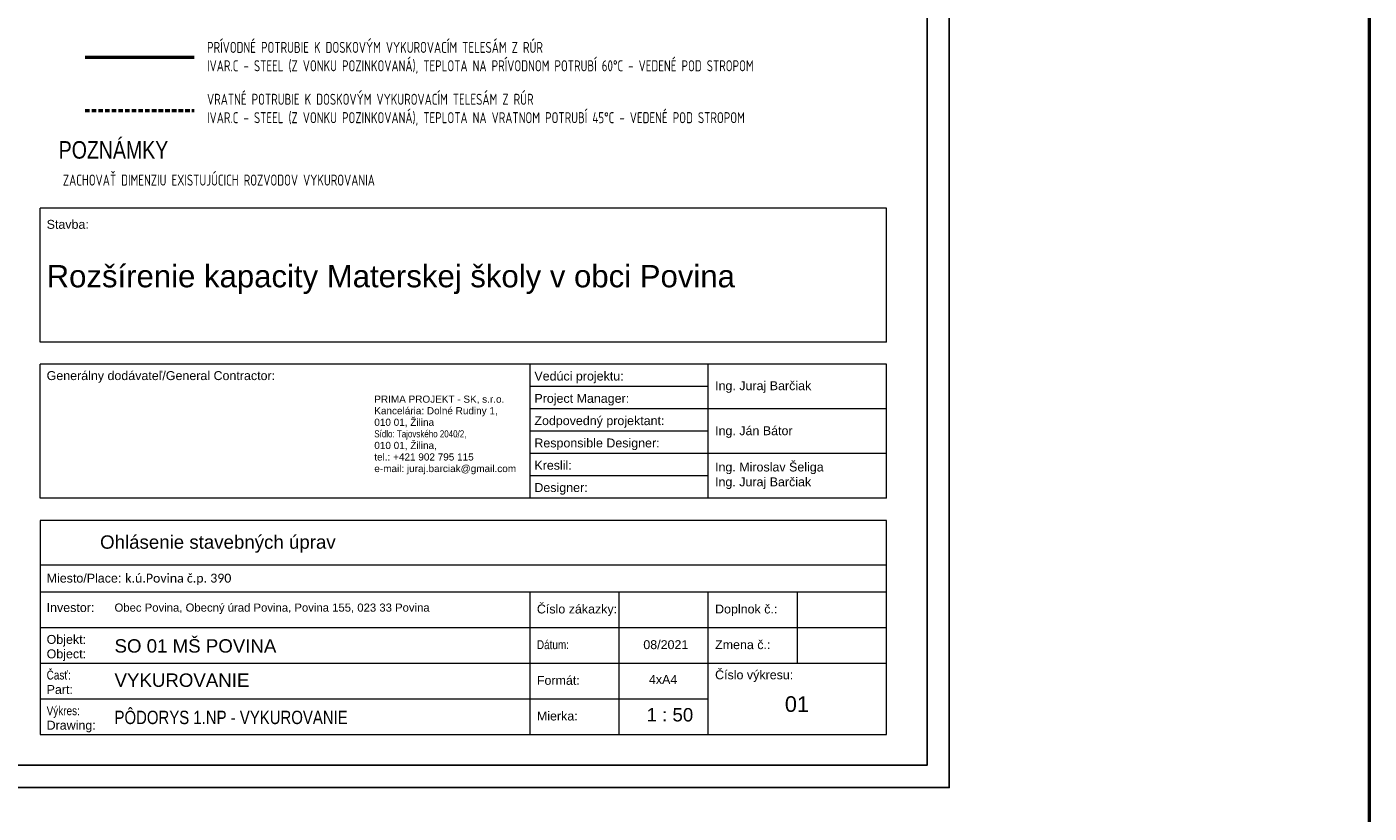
# Model space of a CAD drawing. Header units: millimetres. Extents: x 49721 to 99817, y 15126 to 82527.
# Tile 18 of 25: x 84753 to 99817, y 64992 to 73809. Entities that reach past the tile are written whole.
import ezdxf

# ---------------------------------------------------------------- set-up
doc = ezdxf.new("R2010")
doc.units = ezdxf.units.MM
doc.linetypes.add('DASH', pattern=[75, 50, -25])
for name, color, linetype, lineweight in [('G-ANNO-TEXT', 7, 'Continuous', 9), ('G-ANNO-TTLB', 7, 'Continuous', 9), ('ramik', 61, 'Continuous', 25), ('TZB-popis', 7, 'Continuous', 15)]:
    doc.layers.add(name, color=color, linetype=linetype, lineweight=lineweight)
doc.layers.add('ODVODN__POTRUBIE', color=7, linetype='Continuous')
doc.layers.add('PR_VODN__POTRUBIE', color=7, linetype='Continuous')
doc.styles.add('Arial_11', font='arial.ttf', dxfattribs={"height": 3.175})
doc.styles.add('Arial_6', font='arial.ttf', dxfattribs={"height": 1.6})
doc.styles.add('Arial_7', font='arial.ttf', dxfattribs={"height": 3.5})
doc.styles.add('Arial_8', font='arial.ttf', dxfattribs={"height": 3})
doc.styles.add('Arial_9', font='arial.ttf', dxfattribs={"width": 0.8, "height": 2.8})
doc.styles.add('Text-koty', font='isocp.shx', dxfattribs={"width": 0.8})

# ---------------------------------------------------------------- blocks, each defined once
blk = doc.blocks.new('*U143')
at = {"layer": 'ramik'}
for points in [[(-840, 0), (0, 0), (0, 297), (-840, 297)], [(-835, 5), (-5, 5), (-5, 292), (-835, 292)]]:
    blk.add_lwpolyline(points, close=True, dxfattribs=at)

msp = doc.modelspace()

# ---------------------------------------------------------------- linework, layer by layer
at = {"color": 240, "lineweight": 50}
msp.add_lwpolyline([(49721.4, 82527.4), (99817.4, 82527.4), (99817.4, 15125.8), (49721.4, 15125.8)], close=True, dxfattribs=at)
at = {"layer": 'G-ANNO-TTLB', "color": 7}
for p, q in [((84900.8, 70275.3, 0), (84900.8, 71775.3, 0)), ((94400.8, 71775.3, 0), (84900.8, 71775.3, 0)), ((94400.8, 70275.3, 0), (94400.8, 71775.3, 0)), ((94400.8, 70275.3, 0), (84900.8, 70275.3, 0)), ((84900.8, 68525.3, 0), (84900.8, 70025.3, 0)), ((94400.8, 70025.3, 0), (84900.8, 70025.3, 0)), ((90400.8, 68525.3, 0), (90400.8, 70025.3, 0)), ((92400.8, 68525.3, 0), (92400.8, 70025.3, 0)), ((94400.8, 68525.3, 0), (94400.8, 70025.3, 0)), ((92400.8, 69775.3, 0), (90400.8, 69775.3, 0)), ((94400.8, 69525.3, 0), (90400.8, 69525.3, 0)), ((92400.8, 69275.3, 0), (90400.8, 69275.3, 0)), ((94400.8, 69025.3, 0), (90400.8, 69025.3, 0)), ((92400.8, 68775.3, 0), (90400.8, 68775.3, 0)), ((94400.8, 68525.3, 0), (84900.8, 68525.3, 0)), ((94400.8, 68275.3, 0), (84900.8, 68275.3, 0)), ((84900.8, 68275.3, 0), (84900.8, 65875.3, 0)), ((94400.8, 65875.3, 0), (94400.8, 68275.3, 0)), ((84900.8, 67775.3, 0), (94400.8, 67775.3, 0)), ((84900.8, 67475.3, 0), (94400.8, 67475.3, 0)), ((90400.8, 65875.3, 0), (90400.8, 67475.3, 0)), ((91400.8, 65875.3, 0), (91400.8, 67475.3, 0)), ((92400.8, 65875.3, 0), (92400.8, 67475.3, 0)), ((93400.8, 66675.3, 0), (93400.8, 67475.3, 0)), ((84900.8, 67075.3, 0), (94400.8, 67075.3, 0)), ((84900.8, 66675.3, 0), (94400.8, 66675.3, 0)), ((84900.8, 66275.3, 0), (92400.8, 66275.3, 0)), ((84900.8, 65875.3, 0), (94400.8, 65875.3, 0))]:
    msp.add_line(p, q, dxfattribs=at)
at = {"layer": 'ODVODN__POTRUBIE', "color": 172, "linetype": 'DASH', "lineweight": 50}
msp.add_line((85406.4, 72873.2, 0), (86630.3, 72873.2, 0), dxfattribs=at)
at = {"layer": 'PR_VODN__POTRUBIE', "color": 12, "lineweight": 50}
msp.add_line((85406.4, 73470, 0), (86630.3, 73470, 0), dxfattribs=at)

# ---------------------------------------------------------------- block references
at = {"layer": 'ramik', "xscale": 49.99999999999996, "yscale": 49.99999999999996, "zscale": 49.99999999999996}
msp.add_blockref('*U143', (95105.3, 65278.5), dxfattribs=at)

# ---------------------------------------------------------------- texts
at = {"layer": 'G-ANNO-TEXT', "color": 7, "insert": (91734.4, 66540.6, 0), "char_height": 100, "width": 396.835, "attachment_point": 1, "style": 'Arial_11'}
msp.add_mtext('4xA4', dxfattribs=at)
at = {"layer": 'G-ANNO-TTLB', "color": 7, "attachment_point": 1}
for s, insert, char_height, width, style in [('Stavba: ', (84975.1, 71644.9, 0), 100, 513.08, 'Arial_6'), ('{\\W1;\\C0;Rozšírenie kapacity Materskej školy v\\~obci Povina\\~}', (84975.1, 71138.7, 0), 250, 10132.952, 'Arial_9'), ('Generálny dodávateľ/General Contractor:', (84975.1, 69948.4, 0), 100, 2700.542, 'Arial_6'), ('Vedúci projektu:', (90449, 69943.4, 0), 100, 1879.022, 'Arial_6'), ('Ing. Juraj Barčiak', (92477, 69835.2, 0), 100, 1827.095, 'Arial_6'), ('PRIMA PROJEKT - SK, s.r.o.', (88652.5, 69674.4, 0), 80, 1767.533, 'Arial_6'), ('Project Manager:', (90449, 69693.4, 0), 100, 1051.814, 'Arial_6'), ('Kancelária: Dolné Rudiny 1,', (88652.5, 69544.8, 0), 80, 1456.573, 'Arial_6'), ('Zodpovedný projektant:', (90449, 69443.4, 0), 100, 1868.675, 'Arial_6'), ('{\\W0.8;Sídlo: Tajovského 2040/2,}', (88652.5, 69285.5, 0), 80, 1392.05, 'Arial_6'), ('010 01, Žilina ', (88652.5, 69415.1, 0), 80, 1392.05, 'Arial_6'), ('Ing. Ján Bátor', (92477, 69330.4, 0), 100, 1827.095, 'Arial_6'), ('010 01, Žilina, ', (88652.5, 69155.8, 0), 80, 1285.43, 'Arial_6'), ('Responsible Designer:', (90449, 69193.4, 0), 100, 1398.143, 'Arial_6'), ('tel.: +421 902 795 115', (88652.5, 69026.2, 0), 80, 1105.687, 'Arial_6'), ('e-mail: juraj.barciak@gmail.com', (88652.5, 68896.5, 0), 80, 1585.417, 'Arial_6'), ('Kreslil:', (90449, 68943.4, 0), 100, 420.084, 'Arial_6'), ('Ing. Miroslav Šeliga\\PIng. Juraj Barčiak', (92476.5, 68923.7, 0), 100, 1863.757, 'Arial_6'), ('Designer:', (90449, 68693.4, 0), 100, 593.249, 'Arial_6'), ('{\\W5.1529;  }Ohlásenie stavebných úprav', (84975.1, 68107.1, 0), 150, 4681.759, 'Arial_7'), ('Miesto/Place: ', (84975.1, 67677.2, 0), 100, 872.236, 'Arial_6'), ('{\\fCalibri|b0|i0|c238|p34;k.ú.Povina č.p. 390}', (85857.2, 67677.2, 0), 100, 5676.451, 'Arial_6'), ('Investor: ', (84975.1, 67347.6, 0), 100, 574.008, 'Arial_6'), ('{\\H0.90909x;\\C0;Obec Povina, Obecný úrad Povina, Povina 155, 023 33 Povina\\H1.09999x;\\C1;                                     }', (85736.9, 67342.5, 0), 100, 5050.904, 'Arial_6'), ('Číslo zákazky:', (90477, 67331.2, 0), 100, 1358.194, 'Arial_6'), ('Doplnok č.: ', (92477, 67331.2, 0), 100, 856.635, 'Arial_6'), ('Objekt:', (84975.1, 66990.2, 0), 100, 439.325, 'Arial_6'), ('SO 01 MŠ POVINA', (85736.9, 66942.3, 0), 150, 3259.595, 'Arial_7'), ('{\\W0.8;Dátum:}', (90477, 66931.2, 0), 100, 99.409, 'Arial_6'), ('08/2021', (91671.6, 66931.2, 0), 100, 500.253, 'Arial_6'), ('Zmena č.: ', (92477, 66931.2, 0), 100, 803.035, 'Arial_6'), ('Object: ', (84975.1, 66828.2, 0), 100, 477.806, 'Arial_6'), ('{\\W0.8;Časť:}', (84975.1, 66590.2, 0), 100, 99.409, 'Arial_6'), ('Číslo výkresu:', (92477, 66593.1, 0), 100, 1196.166, 'Arial_6'), ('VYKUROVANIE', (85736.9, 66558.3, 0), 150, 804.894, 'Arial_7'), ('Formát:', (90477, 66531.2, 0), 100, 320.675, 'Arial_6'), ('Part: ', (84975.1, 66428.2, 0), 100, 330.295, 'Arial_6'), ('01', (93259.7, 66302.6, 0), 175, 286.202, 'Arial_8'), ('{\\W0.8;Výkres:}', (84975.1, 66190.2, 0), 100, 92.996, 'Arial_6'), ('{\\W0.8;PÔDORYS 1.NP - VYKUROVANIE}', (85736.9, 66140.4, 0), 150, 4808.459, 'Arial_7'), ('Mierka:', (90477, 66131.2, 0), 100, 452.152, 'Arial_6'), (' 1 : 50', (91649.4, 66170.1, 0), 150, 577.215, 'Arial_7'), ('Drawing: ', (84975.1, 66028.2, 0), 100, 577.215, 'Arial_6')]:
    msp.add_mtext(s, dxfattribs=dict(at, insert=insert, char_height=char_height, width=width, style=style))
at = {"layer": 'TZB-popis', "char_height": 123.75, "width": 9952.2, "attachment_point": 4, "style": 'Text-koty'}
for s, insert in [('PRÍVODNÉ POTRUBIE K DOSKOVÝM VYKUROVACÍM TELESÁM Z RÚR   \\PIVAR.C - STEEL (Z VONKU POZINKOVANÁ), TEPLOTA NA PRÍVODNOM POTRUBÍ 60°C - VEDENÉ POD STROPOM', (86775.4, 73461.6, 0)), ('VRATNÉ POTRUBIE K DOSKOVÝM VYKUROVACÍM TELESÁM Z RÚR \\PIVAR.C - STEEL (Z VONKU POZINKOVANÁ), TEPLOTA NA VRATNOM POTRUBÍ 45°C - VEDENÉ POD STROPOM', (86775.4, 72879.7, 0)), ('ZACHOVAŤ DIMENZIU EXISTUJÚCICH ROZVODOV VYKUROVANIA', (85157.4, 72090.9, 0))]:
    msp.add_mtext(s, dxfattribs=dict(at, insert=insert))
at = {"layer": 'TZB-popis', "lineweight": 35, "insert": (85110.7, 72527.8, 0), "char_height": 196.02, "width": 7643.407, "attachment_point": 1, "style": 'Text-koty'}
msp.add_mtext('{\\fArial|b0|i0|c238|p34;POZNÁMKY}', dxfattribs=at)

doc.saveas('drawing.dxf')
